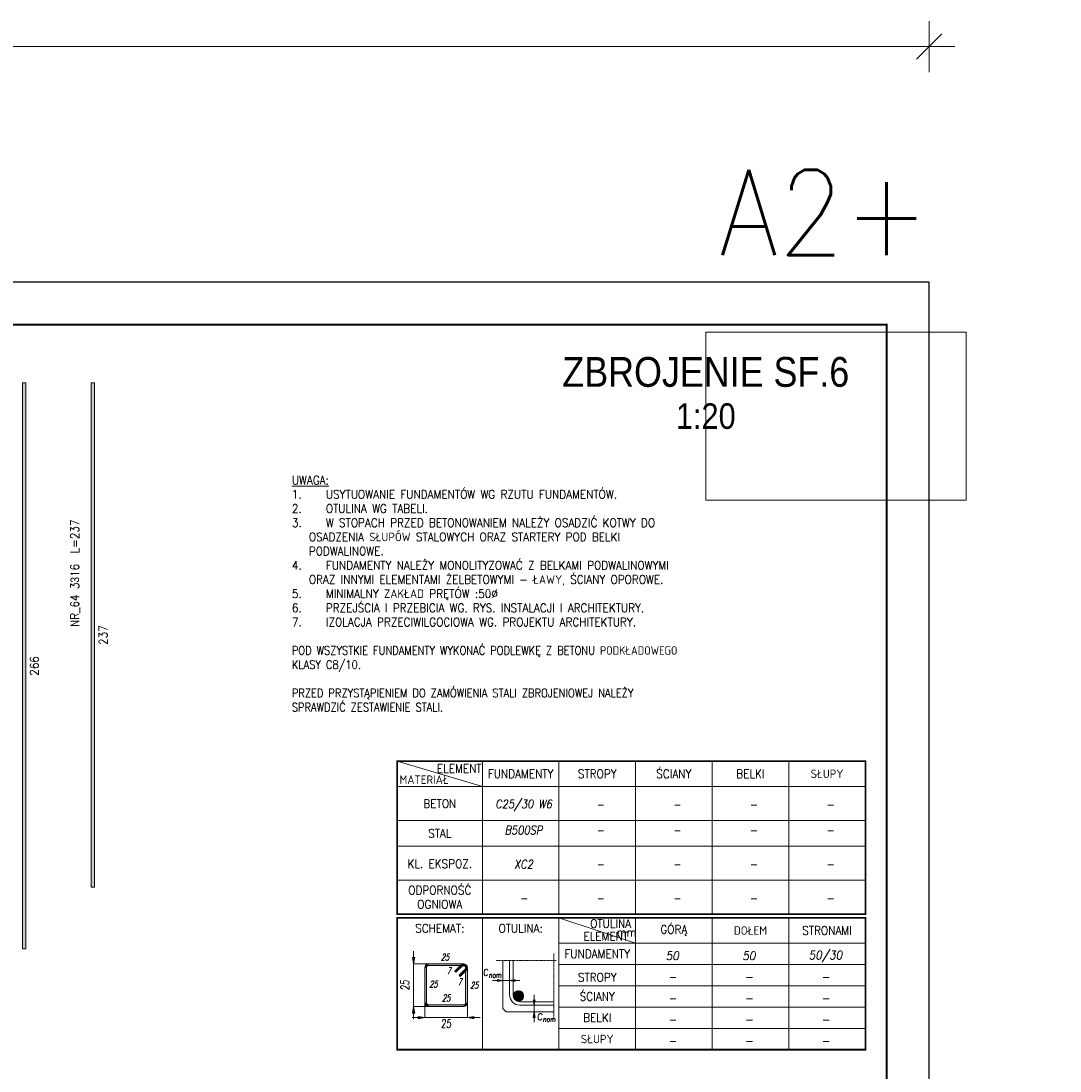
# Model space of a CAD drawing. Extents: x 327147 to 347605, y -113989 to -104075.
# Tile 16 of 16: x 338999 to 343882, y -109296 to -104362. Entities that reach past the tile are written whole.
import ezdxf
from ezdxf.enums import TextEntityAlignment as Align

# ---------------------------------------------------------------- set-up
doc = ezdxf.new("R2010")
doc.units = 0
doc.header["$LTSCALE"] = 5
doc.header["$MEASUREMENT"] = 0
doc.linetypes.add('KRESKOWA', pattern=[19.05, 12.7, -6.35])
doc.layers.add('_FORMATKA', color=8, linetype='Continuous', lineweight=15, plot=False)
for name, color, linetype, lineweight in [('_RAMKA', 7, 'Continuous', 35), ('AutoCAD_Structural_Detailing_pręt wyrzucony', 7, 'Continuous', 13), ('Opisy', 3, 'Continuous', 9), ('PS_DIM', 4, 'Continuous', 13), ('PS_TEXT', 3, 'Continuous', 13)]:
    doc.layers.add(name, color=color, linetype=linetype, lineweight=lineweight)
doc.styles.add('ARIAL', font='arial.ttf')
doc.styles.add('gil', font='GIL_____.TTF', dxfattribs={"width": 0.9})
doc.styles.add('r-simplex', font='simplex.shx', dxfattribs={"width": 0.9})
doc.styles.add('simplex', font='simplex.shx', dxfattribs={"width": 0.9})
doc.styles.add('SPK', font='simplex.shx', dxfattribs={"width": 0.7, "oblique": 15})
doc.styles.add('SPK Zestawienia', font='simplex.shx', dxfattribs={"width": 0.7, "oblique": 15, "height": 40})
doc.dimstyles.new('1_10_PRZ', dxfattribs={"dimtxt": 2, "dimasz": 1, "dimexe": 2, "dimexo": 5, "dimgap": 1, "dimtad": 1, "dimdec": 0, "dimlfac": 10, "dimtxsty": 'simplex', "dimblk": 'dimznak', "dimcen": 2, "dimse1": 1, "dimse2": 1, "dimclrt": 3, "dimadec": 1, "dimazin": 0, "dimtfac": 1, "dimtdec": 0, "dimtix": 1, "dimtmove": 2, "dimatfit": 3, "dimldrblk": 'dim-grot', "dimfxl": 1, "dimarcsym": 0})

# ---------------------------------------------------------------- blocks, each defined once
blk = doc.blocks.new('Tytuł rysunku')
at = {"layer": '_FORMATKA'}
blk.add_lwpolyline([(-61.19, 0), (0, 0), (0, -39.45), (-61.19, -39.45)], close=True, dxfattribs=at)
at = {"layer": 'PS_TEXT', "style": 'ARIAL', "flags": 4}
for tag, height, p in [('TYTUŁ1', 7, (-61.19, -9.34)), ('TYTUŁ2', 6, (-61.19, -19.72)), ('SKALA', 6, (-61.19, -28.72))]:
    blk.add_attdef(tag, text='', height=height, dxfattribs=at).set_placement(p, align=Align.MIDDLE_CENTER)
blk = doc.blocks.new('tabela')
at = {"layer": 'AutoCAD_Structural_Detailing_pręt wyrzucony'}
for points in [[(6196.7, -136812.2), (6188.7, -136812.2, -0.414213), (6206.7, -136794.2), (6206.7, -136802.2, 0.414213)], [(6188.7, -136976.2), (6188.7, -136812.2), (6196.7, -136812.2), (6196.7, -136976.2)], [(6206.7, -136794.2), (6370.7, -136794.2), (6370.7, -136802.2), (6206.7, -136802.2)], [(6329.7, -136827.7), (6358, -136799.4), (6363.6, -136805.1), (6335.3, -136833.4)], [(6383.4, -136824.9), (6355.1, -136853.2), (6349.5, -136847.5), (6377.8, -136819.2)], [(6363.6, -136805.1), (6358, -136799.4, -0.668179), (6388.7, -136812.2), (6380.7, -136812.2, 0.668179)], [(6370.7, -136802.2), (6370.7, -136794.2, -0.668179), (6383.4, -136824.9), (6377.8, -136819.2, 0.668179)], [(6388.7, -136812.2), (6388.7, -136976.2), (6380.7, -136976.2), (6380.7, -136812.2)], [(6206.7, -136986.2), (6206.7, -136994.2, -0.414214), (6188.7, -136976.2), (6196.7, -136976.2, 0.414214)], [(6370.7, -136994.2), (6206.7, -136994.2), (6206.7, -136986.2), (6370.7, -136986.2)], [(6380.7, -136976.2), (6388.7, -136976.2, -0.414214), (6370.7, -136994.2), (6370.7, -136986.2, 0.414214)]]:
    blk.add_hatch(color=6, dxfattribs=at).paths.add_polyline_path(points, flags=0)
at = {"layer": 'PS_TEXT'}
h = blk.add_hatch(color=8, dxfattribs=at)
h.dxf.hatch_style = 1
h.paths.add_polyline_path([(6136.4, -136794.2), (6142, -136762.3), (6136.4, -136762.3)])
h.paths.add_polyline_path([(6136.4, -136794.2), (6136.4, -136762.3), (6130.8, -136762.3)])
h = blk.add_hatch(color=8, dxfattribs=at)
h.dxf.hatch_style = 1
h.paths.add_polyline_path([(6555.4, -136872), (6529.9, -136876.5), (6529.9, -136872)])
h.paths.add_polyline_path([(6555.4, -136872), (6529.9, -136872), (6529.9, -136867.5)])
h = blk.add_hatch(color=8, dxfattribs=at)
h.dxf.hatch_style = 1
h.paths.add_polyline_path([(6587.4, -136872), (6612.9, -136876.5), (6612.9, -136872)])
h.paths.add_polyline_path([(6587.4, -136872), (6612.9, -136872), (6612.9, -136867.5)])
h = blk.add_hatch(dxfattribs=at)
h.set_pattern_fill('ANSI32', color=8, scale=0.32)
h.set_pattern_definition([(45, (32702.7694, -150542.6457), (-2.15526147, 2.15526147), []), (45, (32704.2062, -150542.6457), (-2.15526147, 2.15526147), [])])
h.paths.add_polyline_path([(6653.3, -136944.2, 1), (6605.3, -136944.2, 1)])
h = blk.add_hatch(color=8, dxfattribs=at)
h.dxf.hatch_style = 1
h.paths.add_polyline_path([(6703.2, -136987.8), (6707.7, -136962.3), (6703.2, -136962.3)])
h.paths.add_polyline_path([(6703.2, -136987.8), (6703.2, -136962.3), (6698.7, -136962.3)])
h = blk.add_hatch(color=8, dxfattribs=at)
h.dxf.hatch_style = 1
h.paths.add_polyline_path([(6136.4, -136994.2), (6142, -137026.1), (6136.4, -137026.1)])
h.paths.add_polyline_path([(6136.4, -136994.2), (6136.4, -137026.1), (6130.8, -137026.1)])
h = blk.add_hatch(color=8, dxfattribs=at)
h.dxf.hatch_style = 1
h.paths.add_polyline_path([(6703.2, -137019.8), (6707.7, -137045.3), (6703.2, -137045.3)])
h.paths.add_polyline_path([(6703.2, -137019.8), (6703.2, -137045.3), (6698.7, -137045.3)])
h = blk.add_hatch(color=8, dxfattribs=at)
h.dxf.hatch_style = 1
h.paths.add_polyline_path([(6188.7, -137046.5), (6156.8, -137052.1), (6156.8, -137046.5)])
h.paths.add_polyline_path([(6188.7, -137046.5), (6156.8, -137046.5), (6156.8, -137040.8)])
h = blk.add_hatch(color=8, dxfattribs=at)
h.dxf.hatch_style = 1
h.paths.add_polyline_path([(6388.7, -137046.5), (6420.6, -137052.1), (6420.6, -137046.5)])
h.paths.add_polyline_path([(6388.7, -137046.5), (6420.6, -137046.5), (6420.6, -137040.8)])
at = {"layer": 'AutoCAD_Structural_Detailing_pręt wyrzucony', "color": 6}
for p, q in [((6188.7, -136976.2), (6188.7, -136812.2)), ((6196.7, -136976.2), (6196.7, -136812.2)), ((6206.7, -136794.2), (6370.7, -136794.2)), ((6206.7, -136802.2), (6370.7, -136802.2)), ((6329.7, -136827.7), (6358, -136799.4)), ((6335.3, -136833.4), (6363.6, -136805.1)), ((6377.8, -136819.2), (6349.5, -136847.5)), ((6383.4, -136824.9), (6355.1, -136853.2)), ((6380.7, -136812.2), (6380.7, -136976.2)), ((6388.7, -136812.2), (6388.7, -136976.2)), ((6329.7, -136827.7), (6335.3, -136833.4)), ((6355.1, -136853.2), (6349.5, -136847.5)), ((6370.7, -136986.2), (6206.7, -136986.2)), ((6370.7, -136994.2), (6206.7, -136994.2))]:
    blk.add_line(p, q, dxfattribs=at)
for centre, radius, start, end in [((6206.7, -136812.2), 18, 90.0002, 180), ((6206.7, -136812.2), 10, 90.0002, 180), ((6370.7, -136812.2), 18, 0, 135), ((6370.7, -136812.2), 10, 0, 135), ((6370.7, -136812.2), 18, 315.0002, 90.0002), ((6370.7, -136812.2), 10, 315.0002, 90.0002), ((6206.7, -136976.2), 18, 180, 270), ((6206.7, -136976.2), 10, 180, 270), ((6370.7, -136976.2), 18, 270, 0), ((6370.7, -136976.2), 10, 270, 0)]:
    blk.add_arc(centre, radius, start, end, dxfattribs=at)
at = {"layer": 'PS_TEXT', "color": 7}
for p, q in [((6459.3, -136577), (6459.3, -137197)), ((6819.3, -136577), (6819.3, -137197)), ((6819.3, -136577), (7179.3, -136697)), ((7179.3, -137197), (7179.3, -136577)), ((7539.3, -137197), (7539.3, -136577)), ((7899.3, -137197), (7899.3, -136577)), ((6819.3, -136697), (8259.3, -136697)), ((6819.3, -136797), (8259.3, -136797)), ((6819.3, -136897), (8259.3, -136897)), ((6819.3, -136997), (8259.3, -136997)), ((6819.3, -137097), (8259.3, -137097))]:
    blk.add_line(p, q, dxfattribs=at)
at = {"layer": 'PS_TEXT', "color": 8}
for p, q in [((6130.8, -136762.3), (6136.4, -136794.2)), ((6130.8, -136762.3), (6136.4, -136794.2)), ((6136.4, -136734.2), (6136.4, -137054.2)), ((6142, -136762.3), (6136.4, -136794.2)), ((6142, -136762.3), (6136.4, -136794.2)), ((6211.2, -136794.2), (6136.4, -136794.2)), ((6603.4, -136939.8), (6603.4, -136777.7)), ((6635.4, -136872), (6507.4, -136872)), ((6529.9, -136867.5), (6555.4, -136872)), ((6529.9, -136876.5), (6529.9, -136867.5)), ((6529.9, -136867.5), (6555.4, -136872)), ((6529.9, -136876.5), (6555.4, -136872)), ((6529.9, -136876.5), (6555.4, -136872)), ((6612.9, -136867.5), (6587.4, -136872)), ((6612.9, -136876.5), (6587.4, -136872)), ((6188.7, -136971.7), (6188.7, -137046.5)), ((6388.7, -136971.7), (6388.7, -137046.5)), ((6635.4, -136971.8), (6794.7, -136971.8)), ((6698.7, -136962.3), (6703.2, -136987.8)), ((6698.7, -136962.3), (6703.2, -136987.8)), ((6703.2, -136939.8), (6703.2, -137067.8)), ((6707.7, -136962.3), (6703.2, -136987.8)), ((6707.7, -136962.3), (6703.2, -136987.8)), ((6130.8, -137026.1), (6136.4, -136994.2)), ((6130.8, -137026.1), (6136.4, -136994.2)), ((6130.8, -137026.1), (6136.4, -136994.2)), ((6142, -137026.1), (6136.4, -136994.2)), ((6142, -137026.1), (6136.4, -136994.2)), ((6142, -137026.1), (6136.4, -136994.2)), ((6211.2, -136994.2), (6136.4, -136994.2)), ((6698.7, -137045.3), (6703.2, -137019.8)), ((6698.7, -137045.3), (6703.2, -137019.8)), ((6698.7, -137045.3), (6703.2, -137019.8)), ((6707.7, -137045.3), (6703.2, -137019.8)), ((6707.7, -137045.3), (6703.2, -137019.8)), ((6707.7, -137045.3), (6703.2, -137019.8)), ((6448.7, -137046.5), (6128.7, -137046.5)), ((6130.8, -137026.1), (6142, -137026.1)), ((6142, -137026.1), (6130.8, -137026.1)), ((6156.8, -137040.8), (6188.7, -137046.5)), ((6156.8, -137040.8), (6156.8, -137052.1)), ((6156.8, -137040.8), (6188.7, -137046.5)), ((6156.8, -137052.1), (6156.8, -137040.8)), ((6156.8, -137040.8), (6188.7, -137046.5)), ((6156.8, -137052.1), (6188.7, -137046.5)), ((6156.8, -137052.1), (6188.7, -137046.5)), ((6156.8, -137052.1), (6188.7, -137046.5)), ((6420.6, -137040.8), (6388.7, -137046.5)), ((6420.6, -137040.8), (6388.7, -137046.5)), ((6420.6, -137052.1), (6388.7, -137046.5)), ((6420.6, -137052.1), (6388.7, -137046.5)), ((6698.7, -137045.3), (6707.7, -137045.3)), ((6707.7, -137045.3), (6698.7, -137045.3))]:
    blk.add_line(p, q, dxfattribs=at)
at = {"layer": 'PS_TEXT', "color": 8, "linetype": 'KRESKOWA', "ltscale": 0.02}
for p, q in [((6794.7, -136745.7), (6794.7, -137051.8)), ((6523.4, -136777.7), (6806.7, -136777.7))]:
    blk.add_line(p, q, dxfattribs=at)
at = {"layer": 'PS_TEXT', "color": 4}
for p, q in [((6555.4, -137003.8), (6555.4, -136777.7)), ((6587.4, -136939.8), (6587.4, -136777.7)), ((6555.4, -137003.8), (6571.4, -137019.8)), ((6571.4, -137019.8), (6794.7, -137019.8)), ((6635.4, -136987.8), (6794.7, -136987.8))]:
    blk.add_line(p, q, dxfattribs=at)
at = {"layer": 'PS_TEXT', "color": 51, "const_width": 8}
blk.add_lwpolyline([(6059.3, -137197), (8259.3, -137197), (8259.3, -136577), (6059.3, -136577)], close=True, dxfattribs=at)
at = {"layer": 'PS_TEXT', "color": 8}
blk.add_circle((6629.3, -136944.2), 24, dxfattribs=at)
at = {"layer": 'PS_TEXT', "color": 4}
blk.add_arc((6635.4, -136939.8), 48, 180, 270, dxfattribs=at)
at = {"layer": 'PS_TEXT', "color": 8}
blk.add_arc((6635.4, -136939.8), 32, 180, 270, dxfattribs=at)
at = {"layer": 'PS_DIM', "style": 'r-simplex', "oblique": 10, "width": 0.9, "flags": 4}
for tag, p in [('GÓRĄ', (7352.2, -136755.5)), ('DOŁEM', (7712.2, -136755.5)), ('STRONAMI', (8072.2, -136755.5)), ('GÓRĄ', (7352.2, -136855.5)), ('DOŁEM', (7712.2, -136855.5)), ('STRONAMI', (8072.2, -136855.5)), ('GÓRĄ', (7352.2, -136955.5)), ('DOŁEM', (7712.2, -136955.5)), ('STRONAMI', (8072.2, -136955.5)), ('GÓRĄ', (7352.2, -137055.5)), ('DOŁEM', (7712.2, -137055.5)), ('STRONAMI', (8072.2, -137055.5)), ('GÓRĄ', (7352.2, -137155.5)), ('DOŁEM', (7712.2, -137155.5)), ('STRONAMI', (8072.2, -137155.5))]:
    blk.add_attdef(tag, text='', height=40, dxfattribs=at).set_placement(p, align=Align.MIDDLE)
at = {"layer": 'PS_TEXT', "color": 4, "oblique": 5, "width": 0.7}
for s, height, style, p in [('c', 48, 'SPK Zestawienia', (6474.9, -136826.5)), ('nom', 24, 'SPK Zestawienia', (6519.5, -136847)), ('c', 48, 'SPK Zestawienia', (6728.9, -137034.4)), ('25', 40, 'SPK', (6288.7, -137074.6)), ('nom', 24, 'SPK Zestawienia', (6773.5, -137054.8))]:
    blk.add_text(s, height=height, dxfattribs=dict(at, style=style)).set_placement(p, align=Align.MIDDLE_CENTER)
at = {"layer": 'PS_TEXT', "color": 4, "style": 'SPK', "oblique": 5, "width": 0.7}
blk.add_text('25', height=40, rotation=90, dxfattribs=at).set_placement((6095.2, -136894.2), align=Align.MIDDLE_CENTER)
at = {"layer": 'PS_TEXT', "color": 51, "char_height": 40, "attachment_point": 5, "style": 'r-simplex'}
for s, insert, width in [('OTULINA ', (7062.2, -136604.7), 360), ('SCHEMAT:', (6259.3, -136627), 400), ('OTULINA:', (6639.3, -136627), 400), ('GÓRĄ', (7359.3, -136637), 360), ('DOŁEM', (7719.3, -136637), 360), ('STRONAMI', (8079.3, -136637), 360), ('ELEMENT', (7039.3, -136664.1), 400), ('mm', (7137.2, -136645.1), 380), ('FUNDAMENTY', (6999.3, -136747), 360), ('STROPY', (6999.3, -136857), 360), ('ŚCIANY', (6999.3, -136947), 360), ('BELKI', (6999.3, -137047), 360), ('SŁUPY', (6999.3, -137147), 360)]:
    blk.add_mtext(s, dxfattribs=dict(at, insert=insert, width=width))
at = {"layer": 'PS_TEXT', "color": 4, "char_height": 32, "width": 247.975, "attachment_point": 5, "style": 'SPK'}
for s, insert in [('25', (6283.4, -136762.2)), ('7', (6300.7, -136826.5)), ('25', (6228.7, -136888.9)), ('7', (6352.5, -136877.9)), ('25', (6420.7, -136894.2)), ('25', (6288.7, -136954.2))]:
    blk.add_mtext(s, dxfattribs=dict(at, insert=insert))
blk = doc.blocks.new('tabela_1')
at = {"layer": 'PS_TEXT', "color": 7}
for p, q in [((6059.3, -135817), (6459.3, -135937)), ((6459.3, -135817), (6459.3, -136537)), ((6819.3, -135817), (6819.3, -136537)), ((7179.3, -135817), (7179.3, -136537)), ((7539.3, -135817), (7539.3, -136537)), ((7899.3, -135817), (7899.3, -136537)), ((6059.3, -135937), (8259.3, -135937)), ((6059.3, -136097), (8259.3, -136097)), ((6059.3, -136217), (8259.3, -136217)), ((6179.3, -136217), (8259.3, -136217)), ((6059.3, -136377), (8259.3, -136377))]:
    blk.add_line(p, q, dxfattribs=at)
at = {"layer": 'PS_TEXT', "color": 51, "const_width": 8}
blk.add_lwpolyline([(6059.3, -136537), (8259.3, -136537), (8259.3, -135817), (6059.3, -135817)], close=True, dxfattribs=at)
at = {"layer": 'PS_TEXT', "color": 7}
blk.add_point((7899.3, -135937), dxfattribs=at)
at = {"layer": 'PS_DIM', "style": 'r-simplex', "oblique": 10, "width": 0.85, "flags": 4}
for tag, p in [('BETON', (6653.3, -136021.7)), ('BETON', (7013.3, -136021.7)), ('BETON', (7373.3, -136021.7)), ('BETON', (7733.3, -136021.7)), ('BETON', (8093.3, -136021.7)), ('STAL', (6653.3, -136141.7)), ('STAL', (7013.3, -136141.7)), ('STAL', (7373.3, -136141.7)), ('STAL', (7733.3, -136141.7)), ('STAL', (8093.3, -136141.7)), ('KL.', (6653.3, -136301.7)), ('KL.', (7013.3, -136301.7)), ('KL', (7373.3, -136301.7)), ('KL.', (7733.3, -136301.7)), ('KL.', (8093.3, -136301.7)), ('REI', (6653.3, -136461.7)), ('REI', (7013.3, -136461.7)), ('REI', (7373.3, -136461.7)), ('REI', (7733.3, -136461.7)), ('REI', (8093.3, -136461.7))]:
    blk.add_attdef(tag, text='', height=40, dxfattribs=at).set_placement(p, align=Align.MIDDLE)
at = {"layer": 'PS_TEXT', "color": 51, "char_height": 40, "attachment_point": 5, "style": 'r-simplex'}
for s, insert, width in [('ELEMENT', (6350.9, -135852.4), 400), ('MATERIAŁ', (6185.6, -135904.4), 400), ('FUNDAMENTY', (6639.3, -135877), 360), ('STROPY', (6999.3, -135877), 360), ('ŚCIANY', (7359.3, -135877), 360), ('BELKI', (7719.3, -135877), 360), ('SŁUPY', (8079.3, -135877), 360), ('BETON', (6259.3, -136017), 400), ('STAL', (6259.3, -136157), 400), ('KL. EKSPOZ.', (6259.3, -136299.7), 400), ('ODPORNOŚĆ\\POGNIOWA', (6259.3, -136457), 400)]:
    blk.add_mtext(s, dxfattribs=dict(at, insert=insert, width=width))
blk = doc.blocks.new('dimznak')
at = {"color": 0}
for points in [[(0, 2), (0, -2)], [(-2, 0), (2, 0)]]:
    blk.add_lwpolyline(points, dxfattribs=at)
at = {"color": 3}
blk.add_lwpolyline([(1, 1), (-1, -1)], dxfattribs=at)
blk = doc.blocks.new('*D22')
at = {"color": 252, "lineweight": -2, "transparency": 16777216}
blk.add_line((-797, 475.33), (-3, 475.33), dxfattribs=at)
at = {"layer": 'Defpoints', "color": 0, "transparency": 16777216}
for p in [(0, 475.33), (-800, 420), (0, 420)]:
    blk.add_point(p, dxfattribs=at)
at = {"color": 252, "lineweight": -2, "transparency": 16777216, "xscale": 3, "yscale": 3, "zscale": 3, "rotation": 180}
blk.add_blockref('dimznak', (-800, 475.33), dxfattribs=at)
at = {"color": 252, "lineweight": -2, "transparency": 16777216, "xscale": 3, "yscale": 3, "zscale": 3}
blk.add_blockref('dimznak', (0, 475.33), dxfattribs=at)
at = {"color": 252, "transparency": 16777216, "insert": (-400, 485.83), "char_height": 15, "attachment_point": 5, "style": 'simplex'}
blk.add_mtext('800', dxfattribs=at)
blk = doc.blocks.new('dim-grot')
blk.add_hatch(color=256).paths.add_polyline_path([(0, 0), (-2, 0.5), (-2, -0.5)])
blk.add_lwpolyline([(0, 0), (-2, 0.5), (-2, -0.5), (0, 0)])
blk = doc.blocks.new('*U16')
at = {"layer": '_FORMATKA', "lineweight": -3}
blk.add_lwpolyline([(-800, 0), (0, 0), (0, 420), (-800, 420)], close=True, dxfattribs=at)
at = {"layer": '_RAMKA', "lineweight": -3, "const_width": 0.5}
blk.add_lwpolyline([(-770, 10), (-10, 10), (-10, 410), (-770, 410)], close=True, dxfattribs=at)
at = {"layer": '_FORMATKA', "lineweight": -3, "style": 'simplex', "width": 0.9}
blk.add_text('A2+', height=20, dxfattribs=at).set_placement((0, 426.35), align=Align.RIGHT)
dim = blk.add_linear_dim(base=(0, 475.33), p1=(-800, 420), p2=(0, 420), dimstyle='1_10_PRZ', override={"dimscale": 3, "dimtxt": 5, "dimlfac": 1, "dimclrd": 252, "dimclrt": 252})
dim.commit()
dim.dimension.update_dxf_attribs({"geometry": '*D22', "text_midpoint": (-400, 485.83)})

msp = doc.modelspace()

# ---------------------------------------------------------------- hatches: boundary and pattern name
at = {"layer": 'AutoCAD_Structural_Detailing_pręt wyrzucony'}
for points in [[(339021.24, -108723.02), (339005.24, -108723.02), (339005.24, -106063.02), (339021.24, -106063.02)], [(339344.62, -108433.02), (339328.62, -108433.02), (339328.62, -106063.02), (339344.62, -106063.02)]]:
    msp.add_hatch(color=6, dxfattribs=at).paths.add_polyline_path(points, flags=0)

# ---------------------------------------------------------------- linework, layer by layer
at = {"layer": 'AutoCAD_Structural_Detailing_pręt wyrzucony', "color": 6}
for p, q in [((339005.24, -108723.02), (339005.24, -106063.02)), ((339005.24, -106063.02), (339021.24, -106063.02)), ((339021.24, -108723.02), (339021.24, -106063.02)), ((339328.62, -108433.02), (339328.62, -106063.02)), ((339328.62, -106063.02), (339344.62, -106063.02)), ((339344.62, -108433.02), (339344.62, -106063.02)), ((339328.62, -108433.02), (339344.62, -108433.02)), ((339005.24, -108723.02), (339021.24, -108723.02))]:
    msp.add_line(p, q, dxfattribs=at)

# ---------------------------------------------------------------- block references
ref = msp.add_blockref('Tytuł rysunku', (343440.87, -105824.31), dxfattribs=dict(xscale=20, yscale=20, zscale=20))
ref.add_attrib('TYTUŁ1', 'ZBROJENIE SF.6', dxfattribs={"layer": 'PS_TEXT', "height": 140, "style": 'gil', "width": 0.9}).set_placement((342217.12, -106011.14), align=Align.MIDDLE)
ref.add_attrib('TYTUŁ2', '1:20', dxfattribs={"layer": 'PS_TEXT', "height": 120, "style": 'gil', "width": 0.9}).set_placement((342217.12, -106218.77), align=Align.MIDDLE)
at = {"layer": 'PS_DIM', "xscale": 20, "yscale": 20, "zscale": 20}
msp.add_blockref('*U16', (343267.28, -113988.82), dxfattribs=at)
at = {"layer": 'PS_DIM'}
ref = msp.add_blockref('tabela_1', (334707.76, 27977.11), dxfattribs=at)
ref.add_attrib('BETON', 'C25/30 W6', dxfattribs={"height": 40, "style": 'r-simplex', "oblique": 10, "width": 0.85}).set_placement((341361.02, -108044.57), align=Align.MIDDLE)
ref.add_attrib('STAL', 'B500SP', dxfattribs={"height": 40, "style": 'r-simplex', "oblique": 10, "width": 0.85}).set_placement((341361.02, -108164.57), align=Align.MIDDLE)
ref.add_attrib('KL.', 'XC2', dxfattribs={"height": 40, "style": 'r-simplex', "oblique": 10, "width": 0.85}).set_placement((341361.02, -108324.57), align=Align.MIDDLE)
ref.add_attrib('REI', '-', dxfattribs={"height": 40, "style": 'r-simplex', "oblique": 10, "width": 0.85}).set_placement((341361.02, -108484.57), align=Align.MIDDLE)
ref.add_attrib('BETON', '-', dxfattribs={"height": 40, "style": 'r-simplex', "oblique": 10, "width": 0.85}).set_placement((341721.02, -108044.57), align=Align.MIDDLE)
ref.add_attrib('STAL', '-', dxfattribs={"height": 40, "style": 'r-simplex', "oblique": 10, "width": 0.85}).set_placement((341721.02, -108164.57), align=Align.MIDDLE)
ref.add_attrib('KL.', '-', dxfattribs={"height": 40, "style": 'r-simplex', "oblique": 10, "width": 0.85}).set_placement((341721.02, -108324.57), align=Align.MIDDLE)
ref.add_attrib('REI', '-', dxfattribs={"height": 40, "style": 'r-simplex', "oblique": 10, "width": 0.85}).set_placement((341721.02, -108484.57), align=Align.MIDDLE)
ref.add_attrib('BETON', '-', dxfattribs={"height": 40, "style": 'r-simplex', "oblique": 10, "width": 0.85}).set_placement((342081.02, -108044.57), align=Align.MIDDLE)
ref.add_attrib('STAL', '-', dxfattribs={"height": 40, "style": 'r-simplex', "oblique": 10, "width": 0.85}).set_placement((342081.02, -108164.57), align=Align.MIDDLE)
ref.add_attrib('KL', '-', dxfattribs={"height": 40, "style": 'r-simplex', "oblique": 10, "width": 0.85}).set_placement((342081.02, -108324.57), align=Align.MIDDLE)
ref.add_attrib('REI', '-', dxfattribs={"height": 40, "style": 'r-simplex', "oblique": 10, "width": 0.85}).set_placement((342081.02, -108484.57), align=Align.MIDDLE)
ref.add_attrib('BETON', '-', dxfattribs={"height": 40, "style": 'r-simplex', "oblique": 10, "width": 0.85}).set_placement((342441.02, -108044.57), align=Align.MIDDLE)
ref.add_attrib('STAL', '-', dxfattribs={"height": 40, "style": 'r-simplex', "oblique": 10, "width": 0.85}).set_placement((342441.02, -108164.57), align=Align.MIDDLE)
ref.add_attrib('KL.', '-', dxfattribs={"height": 40, "style": 'r-simplex', "oblique": 10, "width": 0.85}).set_placement((342441.02, -108324.57), align=Align.MIDDLE)
ref.add_attrib('REI', '-', dxfattribs={"height": 40, "style": 'r-simplex', "oblique": 10, "width": 0.85}).set_placement((342441.02, -108484.57), align=Align.MIDDLE)
ref.add_attrib('BETON', '-', dxfattribs={"height": 40, "style": 'r-simplex', "oblique": 10, "width": 0.85}).set_placement((342801.02, -108044.57), align=Align.MIDDLE)
ref.add_attrib('STAL', '-', dxfattribs={"height": 40, "style": 'r-simplex', "oblique": 10, "width": 0.85}).set_placement((342801.02, -108164.57), align=Align.MIDDLE)
ref.add_attrib('KL.', '-', dxfattribs={"height": 40, "style": 'r-simplex', "oblique": 10, "width": 0.85}).set_placement((342801.02, -108324.57), align=Align.MIDDLE)
ref.add_attrib('REI', '-', dxfattribs={"height": 40, "style": 'r-simplex', "oblique": 10, "width": 0.85}).set_placement((342801.02, -108484.57), align=Align.MIDDLE)
ref = msp.add_blockref('tabela', (334707.76, 28000.86), dxfattribs=at)
ref.add_attrib('GÓRĄ', '50', dxfattribs={"height": 40, "style": 'r-simplex', "oblique": 10, "width": 0.9}).set_placement((342060, -108754.63), align=Align.MIDDLE)
ref.add_attrib('DOŁEM', '50', dxfattribs={"height": 40, "style": 'r-simplex', "oblique": 10, "width": 0.9}).set_placement((342420, -108754.63), align=Align.MIDDLE)
ref.add_attrib('STRONAMI', '50/30', dxfattribs={"height": 40, "style": 'r-simplex', "oblique": 10, "width": 0.9}).set_placement((342780, -108754.63), align=Align.MIDDLE)
ref.add_attrib('GÓRĄ', '-', dxfattribs={"height": 40, "style": 'r-simplex', "oblique": 10, "width": 0.9}).set_placement((342060, -108854.63), align=Align.MIDDLE)
ref.add_attrib('DOŁEM', '-', dxfattribs={"height": 40, "style": 'r-simplex', "oblique": 10, "width": 0.9}).set_placement((342420, -108854.63), align=Align.MIDDLE)
ref.add_attrib('STRONAMI', '-', dxfattribs={"height": 40, "style": 'r-simplex', "oblique": 10, "width": 0.9}).set_placement((342780, -108854.63), align=Align.MIDDLE)
ref.add_attrib('GÓRĄ', '-', dxfattribs={"height": 40, "style": 'r-simplex', "oblique": 10, "width": 0.9}).set_placement((342060, -108954.63), align=Align.MIDDLE)
ref.add_attrib('DOŁEM', '-', dxfattribs={"height": 40, "style": 'r-simplex', "oblique": 10, "width": 0.9}).set_placement((342420, -108954.63), align=Align.MIDDLE)
ref.add_attrib('STRONAMI', '-', dxfattribs={"height": 40, "style": 'r-simplex', "oblique": 10, "width": 0.9}).set_placement((342780, -108954.63), align=Align.MIDDLE)
ref.add_attrib('GÓRĄ', '-', dxfattribs={"height": 40, "style": 'r-simplex', "oblique": 10, "width": 0.9}).set_placement((342060, -109054.63), align=Align.MIDDLE)
ref.add_attrib('DOŁEM', '-', dxfattribs={"height": 40, "style": 'r-simplex', "oblique": 10, "width": 0.9}).set_placement((342420, -109054.63), align=Align.MIDDLE)
ref.add_attrib('STRONAMI', '-', dxfattribs={"height": 40, "style": 'r-simplex', "oblique": 10, "width": 0.9}).set_placement((342780, -109054.63), align=Align.MIDDLE)
ref.add_attrib('GÓRĄ', '-', dxfattribs={"height": 40, "style": 'r-simplex', "oblique": 10, "width": 0.9}).set_placement((342060, -109154.63), align=Align.MIDDLE)
ref.add_attrib('DOŁEM', '-', dxfattribs={"height": 40, "style": 'r-simplex', "oblique": 10, "width": 0.9}).set_placement((342420, -109154.63), align=Align.MIDDLE)
ref.add_attrib('STRONAMI', '-', dxfattribs={"height": 40, "style": 'r-simplex', "oblique": 10, "width": 0.9}).set_placement((342780, -109154.63), align=Align.MIDDLE)

# ---------------------------------------------------------------- texts
at = {"layer": 'AutoCAD_Structural_Detailing_pręt wyrzucony', "color": 3, "char_height": 40, "attachment_point": 5, "rotation": 90, "style": 'r-simplex'}
for s, insert in [('NR_64 3\\Fdiam;3\\Fsimplex.shx;16  L=237', (339253.32, -106957.31)), ('237', (339384.62, -107248.02, -1227.04)), ('266', (339061.24, -107393.02))]:
    msp.add_mtext(s, dxfattribs=dict(at, insert=insert))
at = {"layer": 'Opisy', "insert": (340271.42, -106500.01), "char_height": 40, "width": 2012.7908, "attachment_point": 1, "style": 'simplex'}
msp.add_mtext('{\\LUWAGA:}\\P\\pi-80,l80;1.^IUSYTUOWANIE FUNDAMENTÓW WG RZUTU FUNDAMENTÓW.\\P2.^IOTULINA WG TABELI.\\P3.^IW STOPACH PRZED BETONOWANIEM NALEŻY OSADZIĆ KOTWY DO OSADZENIA SŁUPÓW STALOWYCH ORAZ STARTERY POD BELKI PODWALINOWE.\\P4.^IFUNDAMENTY NALEŻY MONOLITYZOWAĆ Z BELKAMI PODWALINOWYMI ORAZ INNYMI ELEMENTAMI ŻELBETOWYMI - ŁAWY, ŚCIANY OPOROWE.\\P5.^IMINIMALNY ZAKŁAD PRĘTÓW :50∅\\P6.^IPRZEJŚCIA I PRZEBICIA WG. RYS. INSTALACJI I ARCHITEKTURY.\\P7.^IIZOLACJA PRZECIWILGOCIOWA WG. PROJEKTU ARCHITEKTURY.\\P\\pi0,l0;{\\W0.85;\\PPOD WSZYSTKIE FUNDAMENTY WYKONAĆ PODLEWKĘ Z BETONU PODKŁADOWEGO KLASY C8/10.\\P\\PPRZED PRZYSTĄPIENIEM DO ZAMÓWIENIA STALI ZBROJENIOWEJ NALEŻY SPRAWDZIĆ ZESTAWIENIE STALI.}', dxfattribs=at)

doc.saveas('drawing.dxf')
